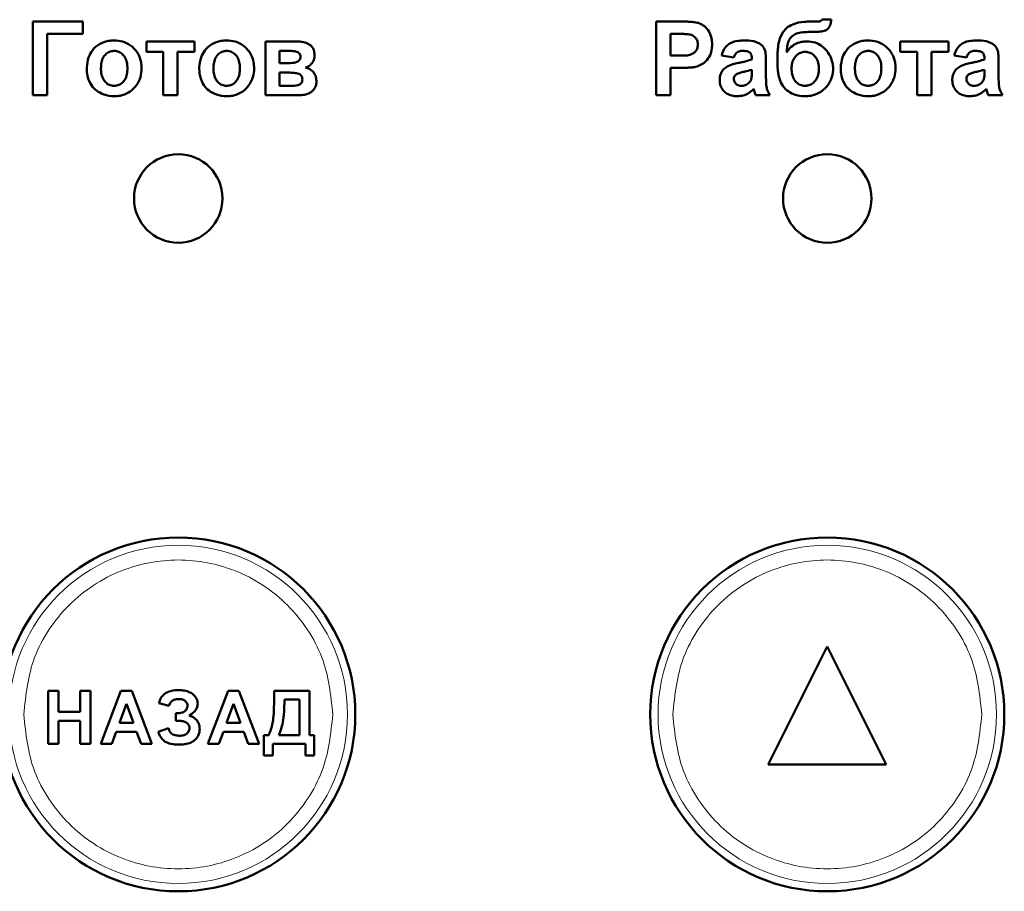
# Model space of a CAD drawing. Header units: millimetres. Extents: x 0 to 420, y 0 to 297.
# Tile 9 of 20: x 88 to 104, y 162 to 177. Entities that reach past the tile are written whole.
import ezdxf

# ---------------------------------------------------------------- set-up
doc = ezdxf.new("R2010")
doc.units = ezdxf.units.MM

msp = doc.modelspace()

# ---------------------------------------------------------------- linework, layer by layer
at = {"color": 7, "linetype": 'Continuous', "lineweight": 50}
for p, q in [((101.485, 177.08), (101.325, 177.08)), ((87.954, 177.048), (87.954, 175.798)), ((88.803, 177.048), (87.954, 177.048)), ((88.803, 176.839), (88.803, 177.048)), ((98.52, 177.048), (98.52, 175.798)), ((98.92, 177.048), (98.52, 177.048)), ((101.255, 177.048), (101.129, 177.048)), ((88.194, 175.798), (88.194, 176.839)), ((88.194, 176.839), (88.803, 176.839)), ((98.761, 176.839), (98.888, 176.839)), ((98.761, 176.471), (98.761, 176.839)), ((101.096, 176.871), (101.127, 176.871)), ((89.877, 176.711), (89.877, 176.535)), ((90.694, 176.711), (89.877, 176.711)), ((90.694, 176.535), (90.694, 176.711)), ((91.896, 176.711), (91.896, 175.798)), ((92.413, 176.711), (91.896, 176.711)), ((103.472, 176.711), (102.655, 176.711)), ((102.655, 176.711), (102.655, 176.535)), ((103.472, 176.535), (103.472, 176.711)), ((89.877, 176.535), (90.165, 176.535)), ((90.165, 176.535), (90.165, 175.798)), ((90.406, 176.535), (90.694, 176.535)), ((90.406, 175.798), (90.406, 176.535)), ((92.136, 176.343), (92.136, 176.551)), ((92.136, 176.551), (92.285, 176.551)), ((98.905, 176.471), (98.761, 176.471)), ((99.626, 176.471), (99.834, 176.439)), ((100.139, 176.429), (100.139, 176.407)), ((102.655, 176.535), (102.943, 176.535)), ((102.943, 176.535), (102.943, 175.798)), ((103.184, 175.798), (103.184, 176.535)), ((103.184, 176.535), (103.472, 176.535)), ((103.568, 176.471), (103.777, 176.439)), ((104.081, 176.429), (104.081, 176.407)), ((92.285, 176.343), (92.136, 176.343)), ((98.761, 175.798), (98.761, 176.262)), ((98.761, 176.262), (98.925, 176.262)), ((100.139, 176.23), (100.139, 176.185)), ((100.379, 176.096), (100.379, 176.377)), ((104.081, 176.23), (104.081, 176.185)), ((104.322, 176.096), (104.322, 176.377)), ((92.136, 176.182), (92.259, 176.182)), ((92.136, 175.958), (92.136, 176.182)), ((92.325, 175.958), (92.136, 175.958)), ((87.954, 175.798), (88.194, 175.798)), ((90.165, 175.798), (90.406, 175.798)), ((91.896, 175.798), (92.459, 175.798)), ((98.52, 175.798), (98.761, 175.798)), ((100.203, 175.798), (100.443, 175.798)), ((102.943, 175.798), (103.184, 175.798)), ((104.145, 175.798), (104.386, 175.798)), ((101.418, 166.448), (100.418, 164.448)), ((102.418, 164.448), (101.418, 166.448)), ((88.215, 165.698), (88.388, 165.698)), ((88.215, 164.798), (88.215, 165.698)), ((88.388, 165.698), (88.388, 165.34)), ((88.758, 165.34), (88.758, 165.698)), ((88.758, 165.698), (88.931, 165.698)), ((88.931, 165.698), (88.931, 164.798)), ((89.106, 164.798), (89.446, 165.698)), ((89.446, 165.698), (89.63, 165.698)), ((89.63, 165.698), (89.971, 164.798)), ((90.922, 164.798), (91.262, 165.698)), ((91.262, 165.698), (91.446, 165.698)), ((91.446, 165.698), (91.788, 164.798)), ((92.044, 165.602), (92.044, 165.698)), ((92.044, 165.698), (92.644, 165.698)), ((92.471, 165.548), (92.217, 165.548)), ((92.471, 164.948), (92.471, 165.548)), ((92.644, 165.698), (92.644, 164.948)), ((89.539, 165.478), (89.421, 165.155)), ((89.657, 165.155), (89.539, 165.478)), ((90.262, 165.444), (90.089, 165.49)), ((91.355, 165.478), (91.237, 165.155)), ((91.473, 165.155), (91.355, 165.478)), ((88.388, 165.34), (88.758, 165.34)), ((90.378, 165.19), (90.378, 165.317)), ((90.378, 165.317), (90.399, 165.317)), ((88.388, 165.19), (88.388, 164.798)), ((88.758, 165.19), (88.388, 165.19)), ((88.758, 164.798), (88.758, 165.19)), ((89.421, 165.155), (89.657, 165.155)), ((90.078, 165.005), (90.251, 165.063)), ((90.421, 165.19), (90.378, 165.19)), ((91.237, 165.155), (91.473, 165.155)), ((89.367, 165.005), (89.291, 164.798)), ((89.712, 165.005), (89.367, 165.005)), ((89.788, 164.798), (89.712, 165.005)), ((91.183, 165.005), (91.107, 164.798)), ((91.528, 165.005), (91.183, 165.005)), ((91.604, 164.798), (91.528, 165.005)), ((91.871, 164.602), (91.871, 164.948)), ((91.871, 164.948), (91.951, 164.948)), ((92.124, 164.948), (92.471, 164.948)), ((92.644, 164.948), (92.724, 164.948)), ((92.724, 164.948), (92.724, 164.602)), ((88.388, 164.798), (88.215, 164.798)), ((88.931, 164.798), (88.758, 164.798)), ((89.291, 164.798), (89.106, 164.798)), ((89.971, 164.798), (89.788, 164.798)), ((91.107, 164.798), (90.922, 164.798)), ((91.788, 164.798), (91.604, 164.798)), ((92.574, 164.798), (92.021, 164.798)), ((92.021, 164.798), (92.021, 164.602)), ((92.574, 164.602), (92.574, 164.798)), ((92.021, 164.602), (91.871, 164.602)), ((92.724, 164.602), (92.574, 164.602)), ((100.418, 164.448), (102.418, 164.448))]:
    msp.add_line(p, q, dxfattribs=at)
for centre, radius in [((90.418, 174.048), 0.75), ((101.418, 174.048), 0.75), ((90.418, 165.298), 3), ((101.418, 165.298), 3)]:
    msp.add_circle(centre, radius, dxfattribs=at)
at = {"color": 9, "linetype": 'Continuous', "lineweight": 18}
for centre in [(90.418, 165.298), (101.418, 165.298)]:
    msp.add_circle(centre, 2.868, dxfattribs=at)
at = {"color": 7, "linetype": 'Continuous', "lineweight": 50}
for points, knots in [([(101.175, 176.871), (101.209, 176.871), (101.272, 176.872), (101.351, 176.885), (101.411, 176.906), (101.449, 176.948), (101.476, 177.007), (101.482, 177.054), (101.485, 177.08)], [0, 0, 0, 0, 0.232346, 0.439821, 0.553715, 0.669896, 0.820988, 1, 1, 1, 1]), ([(101.325, 177.08), (101.32, 177.073), (101.311, 177.06), (101.285, 177.049), (101.266, 177.048), (101.255, 177.048)], [0, 0, 0, 0, 0.291708, 0.588179, 1, 1, 1, 1]), ([(99.217, 177.029), (99.184, 177.034), (99.118, 177.045), (99.019, 177.047), (98.953, 177.047), (98.92, 177.048)], [0, 0, 0, 0, 0.33792, 0.66872, 1, 1, 1, 1]), ([(99.466, 176.66), (99.464, 176.693), (99.461, 176.768), (99.421, 176.879), (99.342, 176.969), (99.268, 177.014), (99.225, 177.026), (99.217, 177.029)], [0, 0, 0, 0, 0.209511, 0.469071, 0.720116, 0.946558, 1, 1, 1, 1]), ([(101.129, 177.048), (101.096, 177.047), (100.996, 177.045), (100.854, 177.018), (100.722, 176.943), (100.635, 176.829), (100.58, 176.655), (100.575, 176.517), (100.572, 176.437)], [0, 0, 0, 0, 0.104024, 0.313787, 0.441069, 0.569088, 0.751395, 1, 1, 1, 1]), ([(89.331, 176.727), (89.298, 176.726), (89.211, 176.721), (89.077, 176.672), (88.962, 176.57), (88.885, 176.43), (88.874, 176.326), (88.867, 176.267)], [0, 0, 0, 0, 0.137718, 0.355391, 0.573064, 0.757844, 1, 1, 1, 1]), ([(89.797, 176.257), (89.795, 176.29), (89.791, 176.375), (89.744, 176.505), (89.645, 176.626), (89.514, 176.705), (89.403, 176.726), (89.343, 176.727), (89.331, 176.727)], [0, 0, 0, 0, 0.135663, 0.343038, 0.548582, 0.75807, 0.951088, 1, 1, 1, 1]), ([(91.238, 176.727), (91.205, 176.726), (91.118, 176.721), (90.984, 176.672), (90.869, 176.57), (90.792, 176.43), (90.781, 176.326), (90.774, 176.267)], [0, 0, 0, 0, 0.137718, 0.355391, 0.573064, 0.757844, 1, 1, 1, 1]), ([(91.704, 176.257), (91.702, 176.29), (91.698, 176.375), (91.651, 176.505), (91.552, 176.626), (91.421, 176.705), (91.31, 176.726), (91.25, 176.727), (91.238, 176.727)], [0, 0, 0, 0, 0.135663, 0.343038, 0.548582, 0.75807, 0.951088, 1, 1, 1, 1]), ([(98.888, 176.839), (98.905, 176.839), (98.938, 176.839), (99.001, 176.838), (99.048, 176.834), (99.078, 176.831)], [0, 0, 0, 0, 0.263002, 0.52604, 1, 1, 1, 1]), ([(99.078, 176.831), (99.1, 176.824), (99.146, 176.812), (99.197, 176.764), (99.223, 176.708), (99.225, 176.672), (99.225, 176.656)], [0, 0, 0, 0, 0.28064, 0.564382, 0.806921, 1, 1, 1, 1]), ([(100.008, 176.727), (99.975, 176.726), (99.894, 176.724), (99.781, 176.695), (99.69, 176.617), (99.647, 176.54), (99.631, 176.487), (99.626, 176.471)], [0, 0, 0, 0, 0.199112, 0.484676, 0.670105, 0.89787, 1, 1, 1, 1]), ([(100.379, 176.377), (100.378, 176.41), (100.377, 176.477), (100.365, 176.568), (100.318, 176.641), (100.252, 176.688), (100.146, 176.724), (100.062, 176.726), (100.008, 176.727)], [0, 0, 0, 0, 0.166246, 0.33334, 0.447204, 0.586985, 0.732154, 1, 1, 1, 1]), ([(100.732, 176.525), (100.733, 176.559), (100.736, 176.626), (100.756, 176.718), (100.806, 176.791), (100.877, 176.844), (100.979, 176.868), (101.054, 176.87), (101.096, 176.871)], [0, 0, 0, 0, 0.170833, 0.342689, 0.477544, 0.612291, 0.788474, 1, 1, 1, 1]), ([(101.127, 176.871), (101.131, 176.871), (101.139, 176.871), (101.155, 176.871), (101.167, 176.871), (101.175, 176.871)], [0, 0, 0, 0, 0.250004, 0.500009, 1, 1, 1, 1]), ([(102.109, 176.727), (102.076, 176.726), (101.99, 176.721), (101.856, 176.672), (101.74, 176.57), (101.663, 176.43), (101.652, 176.326), (101.645, 176.267)], [0, 0, 0, 0, 0.1377182, 0.3553914, 0.5730641, 0.7578444, 1, 1, 1, 1]), ([(102.575, 176.257), (102.573, 176.29), (102.569, 176.375), (102.522, 176.505), (102.423, 176.626), (102.292, 176.705), (102.181, 176.726), (102.121, 176.727), (102.109, 176.727)], [0, 0, 0, 0, 0.135663, 0.343038, 0.548582, 0.75807, 0.951088, 1, 1, 1, 1]), ([(103.95, 176.727), (103.917, 176.726), (103.836, 176.724), (103.724, 176.695), (103.633, 176.617), (103.589, 176.54), (103.573, 176.487), (103.568, 176.471)], [0, 0, 0, 0, 0.199112, 0.484676, 0.670105, 0.89787, 1, 1, 1, 1]), ([(104.322, 176.377), (104.321, 176.41), (104.319, 176.477), (104.308, 176.568), (104.261, 176.641), (104.194, 176.688), (104.088, 176.724), (104.005, 176.726), (103.95, 176.727)], [0, 0, 0, 0, 0.166246, 0.33334, 0.447204, 0.586985, 0.732154, 1, 1, 1, 1]), ([(92.729, 176.475), (92.727, 176.51), (92.722, 176.565), (92.68, 176.631), (92.62, 176.676), (92.529, 176.707), (92.455, 176.71), (92.413, 176.711)], [0, 0, 0, 0, 0.2256636, 0.3665593, 0.5074882, 0.7173232, 1, 1, 1, 1]), ([(99.225, 176.656), (99.223, 176.632), (99.219, 176.59), (99.186, 176.538), (99.142, 176.502), (99.048, 176.468), (98.967, 176.469), (98.905, 176.471)], [0, 0, 0, 0, 0.167225, 0.297556, 0.427975, 0.564411, 1, 1, 1, 1]), ([(99.187, 176.28), (99.219, 176.291), (99.283, 176.312), (99.371, 176.379), (99.437, 176.475), (99.464, 176.576), (99.465, 176.638), (99.466, 176.66)], [0, 0, 0, 0, 0.197698, 0.395619, 0.635391, 0.870206, 1, 1, 1, 1]), ([(101.079, 176.711), (101.045, 176.71), (100.969, 176.706), (100.855, 176.664), (100.775, 176.593), (100.742, 176.542), (100.732, 176.525)], [0, 0, 0, 0, 0.242715, 0.554839, 0.860812, 1, 1, 1, 1]), ([(101.517, 176.248), (101.515, 176.282), (101.51, 176.365), (101.458, 176.493), (101.364, 176.607), (101.245, 176.687), (101.145, 176.709), (101.089, 176.711), (101.079, 176.711)], [0, 0, 0, 0, 0.1423, 0.354009, 0.573292, 0.764241, 0.955763, 1, 1, 1, 1]), ([(89.108, 176.254), (89.109, 176.288), (89.112, 176.355), (89.144, 176.445), (89.202, 176.509), (89.266, 176.546), (89.312, 176.549), (89.332, 176.551)], [0, 0, 0, 0, 0.241133, 0.484628, 0.668592, 0.85335, 1, 1, 1, 1]), ([(89.332, 176.551), (89.36, 176.548), (89.416, 176.542), (89.481, 176.492), (89.53, 176.422), (89.553, 176.341), (89.555, 176.282), (89.556, 176.256)], [0, 0, 0, 0, 0.1997136, 0.401263, 0.571167, 0.8134213, 1, 1, 1, 1]), ([(91.015, 176.254), (91.016, 176.288), (91.019, 176.355), (91.051, 176.445), (91.109, 176.509), (91.173, 176.546), (91.219, 176.549), (91.239, 176.551)], [0, 0, 0, 0, 0.241133, 0.484628, 0.668592, 0.85335, 1, 1, 1, 1]), ([(91.239, 176.551), (91.267, 176.548), (91.323, 176.542), (91.388, 176.492), (91.437, 176.422), (91.46, 176.341), (91.462, 176.282), (91.463, 176.256)], [0, 0, 0, 0, 0.199714, 0.401263, 0.571167, 0.813421, 1, 1, 1, 1]), ([(92.285, 176.551), (92.319, 176.55), (92.366, 176.549), (92.424, 176.538), (92.456, 176.523), (92.477, 176.502), (92.488, 176.478), (92.488, 176.461), (92.489, 176.452)], [0, 0, 0, 0, 0.39324, 0.559078, 0.696821, 0.797454, 0.898342, 1, 1, 1, 1]), ([(92.489, 176.452), (92.488, 176.44), (92.486, 176.418), (92.47, 176.39), (92.444, 176.368), (92.382, 176.345), (92.326, 176.344), (92.285, 176.343)], [0, 0, 0, 0, 0.14005, 0.249383, 0.358655, 0.529628, 1, 1, 1, 1]), ([(92.576, 176.268), (92.604, 176.28), (92.654, 176.302), (92.705, 176.365), (92.727, 176.425), (92.729, 176.462), (92.729, 176.475)], [0, 0, 0, 0, 0.322025, 0.590196, 0.859352, 1, 1, 1, 1]), ([(99.834, 176.439), (99.842, 176.458), (99.854, 176.49), (99.885, 176.526), (99.929, 176.548), (99.963, 176.55), (99.984, 176.551)], [0, 0, 0, 0, 0.305481, 0.497369, 0.690436, 1, 1, 1, 1]), ([(100.139, 176.407), (100.107, 176.396), (100.055, 176.377), (99.979, 176.36), (99.935, 176.351), (99.914, 176.347)], [0, 0, 0, 0, 0.429681, 0.71467, 1, 1, 1, 1]), ([(99.984, 176.551), (100.019, 176.55), (100.062, 176.55), (100.108, 176.524), (100.127, 176.499), (100.138, 176.467), (100.138, 176.442), (100.139, 176.429)], [0, 0, 0, 0, 0.440912, 0.55994, 0.679608, 0.835696, 1, 1, 1, 1]), ([(100.572, 176.437), (100.572, 176.404), (100.573, 176.296), (100.583, 176.142), (100.638, 175.981), (100.73, 175.877), (100.85, 175.808), (100.956, 175.783), (101.021, 175.782), (101.037, 175.782)], [0, 0, 0, 0, 0.108438, 0.349197, 0.500393, 0.652655, 0.789788, 0.946106, 1, 1, 1, 1]), ([(100.812, 176.247), (100.814, 176.281), (100.817, 176.348), (100.859, 176.441), (100.924, 176.503), (100.989, 176.531), (101.028, 176.534), (101.043, 176.535)], [0, 0, 0, 0, 0.2446409, 0.4916566, 0.7209487, 0.8855354, 1, 1, 1, 1]), ([(101.043, 176.535), (101.071, 176.532), (101.127, 176.526), (101.199, 176.474), (101.254, 176.397), (101.275, 176.315), (101.276, 176.262), (101.277, 176.246)], [0, 0, 0, 0, 0.199338, 0.400664, 0.61964, 0.881803, 1, 1, 1, 1]), ([(101.886, 176.254), (101.887, 176.288), (101.89, 176.355), (101.922, 176.445), (101.98, 176.509), (102.044, 176.546), (102.09, 176.549), (102.111, 176.551)], [0, 0, 0, 0, 0.241133, 0.484628, 0.668592, 0.85335, 1, 1, 1, 1]), ([(102.111, 176.551), (102.138, 176.548), (102.194, 176.542), (102.26, 176.492), (102.308, 176.422), (102.331, 176.341), (102.333, 176.282), (102.334, 176.256)], [0, 0, 0, 0, 0.1997136, 0.401263, 0.571167, 0.8134213, 1, 1, 1, 1]), ([(103.777, 176.439), (103.784, 176.458), (103.796, 176.49), (103.828, 176.526), (103.871, 176.548), (103.905, 176.55), (103.926, 176.551)], [0, 0, 0, 0, 0.305481, 0.497369, 0.690436, 1, 1, 1, 1]), ([(104.081, 176.407), (104.05, 176.396), (103.997, 176.377), (103.921, 176.36), (103.878, 176.351), (103.856, 176.347)], [0, 0, 0, 0, 0.429681, 0.71467, 1, 1, 1, 1]), ([(103.926, 176.551), (103.961, 176.55), (104.005, 176.55), (104.051, 176.524), (104.069, 176.499), (104.08, 176.467), (104.081, 176.442), (104.081, 176.429)], [0, 0, 0, 0, 0.440912, 0.55994, 0.679608, 0.835696, 1, 1, 1, 1]), ([(88.867, 176.267), (88.868, 176.234), (88.872, 176.141), (88.912, 176.007), (89.004, 175.891), (89.128, 175.815), (89.244, 175.784), (89.317, 175.782), (89.333, 175.782)], [0, 0, 0, 0, 0.132278, 0.369199, 0.538292, 0.707501, 0.939211, 1, 1, 1, 1]), ([(89.332, 175.958), (89.305, 175.961), (89.249, 175.967), (89.184, 176.016), (89.133, 176.086), (89.11, 176.169), (89.108, 176.229), (89.108, 176.254)], [0, 0, 0, 0, 0.1976124, 0.3972447, 0.5666137, 0.8160317, 1, 1, 1, 1]), ([(89.556, 176.256), (89.555, 176.223), (89.552, 176.155), (89.52, 176.066), (89.464, 176.001), (89.4, 175.963), (89.353, 175.96), (89.332, 175.958)], [0, 0, 0, 0, 0.240516, 0.483531, 0.66681, 0.850952, 1, 1, 1, 1]), ([(89.333, 175.782), (89.366, 175.783), (89.449, 175.788), (89.577, 175.836), (89.693, 175.936), (89.772, 176.067), (89.795, 176.181), (89.796, 176.244), (89.797, 176.257)], [0, 0, 0, 0, 0.135378, 0.336455, 0.538943, 0.745329, 0.947179, 1, 1, 1, 1]), ([(90.774, 176.267), (90.775, 176.234), (90.779, 176.141), (90.819, 176.007), (90.911, 175.891), (91.035, 175.815), (91.151, 175.784), (91.224, 175.782), (91.24, 175.782)], [0, 0, 0, 0, 0.132278, 0.369199, 0.538292, 0.707501, 0.939211, 1, 1, 1, 1]), ([(91.239, 175.958), (91.212, 175.961), (91.156, 175.967), (91.091, 176.016), (91.041, 176.086), (91.017, 176.169), (91.015, 176.229), (91.015, 176.254)], [0, 0, 0, 0, 0.197612, 0.397245, 0.566614, 0.816032, 1, 1, 1, 1]), ([(91.463, 176.256), (91.462, 176.223), (91.459, 176.155), (91.427, 176.066), (91.371, 176.001), (91.307, 175.963), (91.26, 175.96), (91.239, 175.958)], [0, 0, 0, 0, 0.240516, 0.483531, 0.66681, 0.850952, 1, 1, 1, 1]), ([(91.24, 175.782), (91.273, 175.783), (91.356, 175.788), (91.484, 175.836), (91.6, 175.936), (91.679, 176.067), (91.702, 176.181), (91.703, 176.244), (91.704, 176.257)], [0, 0, 0, 0, 0.135378, 0.3364549, 0.5389429, 0.7453294, 0.9471787, 1, 1, 1, 1]), ([(92.761, 176.04), (92.757, 176.073), (92.75, 176.13), (92.704, 176.202), (92.644, 176.248), (92.598, 176.262), (92.576, 176.268)], [0, 0, 0, 0, 0.305046, 0.544674, 0.785478, 1, 1, 1, 1]), ([(98.925, 176.262), (98.959, 176.263), (99.019, 176.264), (99.107, 176.268), (99.16, 176.276), (99.187, 176.28)], [0, 0, 0, 0, 0.380489, 0.689463, 1, 1, 1, 1]), ([(99.914, 176.347), (99.881, 176.339), (99.81, 176.324), (99.715, 176.289), (99.645, 176.226), (99.606, 176.153), (99.595, 176.093), (99.594, 176.06), (99.594, 176.055)], [0, 0, 0, 0, 0.209674, 0.45611, 0.62433, 0.792297, 0.968452, 1, 1, 1, 1]), ([(99.878, 176.156), (99.898, 176.165), (99.94, 176.183), (100.029, 176.2), (100.096, 176.219), (100.139, 176.23)], [0, 0, 0, 0, 0.234051, 0.508172, 1, 1, 1, 1]), ([(101.041, 175.958), (101.013, 175.961), (100.958, 175.967), (100.892, 176.015), (100.844, 176.08), (100.816, 176.159), (100.813, 176.217), (100.812, 176.247)], [0, 0, 0, 0, 0.199565, 0.400322, 0.576132, 0.780174, 1, 1, 1, 1]), ([(101.037, 175.782), (101.071, 175.783), (101.158, 175.787), (101.291, 175.834), (101.41, 175.936), (101.494, 176.069), (101.516, 176.18), (101.517, 176.24), (101.517, 176.248)], [0, 0, 0, 0, 0.1343778, 0.3494962, 0.553521, 0.7581713, 0.9671766, 1, 1, 1, 1]), ([(101.277, 176.246), (101.275, 176.212), (101.271, 176.145), (101.23, 176.057), (101.172, 175.996), (101.108, 175.963), (101.063, 175.96), (101.041, 175.958)], [0, 0, 0, 0, 0.242101, 0.486689, 0.67857, 0.840063, 1, 1, 1, 1]), ([(101.645, 176.267), (101.646, 176.234), (101.65, 176.141), (101.69, 176.007), (101.782, 175.891), (101.907, 175.815), (102.022, 175.784), (102.095, 175.782), (102.111, 175.782)], [0, 0, 0, 0, 0.132278, 0.369199, 0.538292, 0.707501, 0.939211, 1, 1, 1, 1]), ([(102.111, 175.958), (102.083, 175.961), (102.027, 175.967), (101.962, 176.016), (101.912, 176.086), (101.889, 176.169), (101.887, 176.229), (101.886, 176.254)], [0, 0, 0, 0, 0.197612, 0.397245, 0.566614, 0.816032, 1, 1, 1, 1]), ([(102.111, 175.782), (102.144, 175.783), (102.227, 175.788), (102.355, 175.836), (102.471, 175.936), (102.55, 176.067), (102.573, 176.181), (102.575, 176.244), (102.575, 176.257)], [0, 0, 0, 0, 0.135378, 0.336455, 0.538943, 0.745329, 0.947179, 1, 1, 1, 1]), ([(102.334, 176.256), (102.333, 176.223), (102.33, 176.155), (102.298, 176.066), (102.242, 176.001), (102.178, 175.963), (102.131, 175.96), (102.111, 175.958)], [0, 0, 0, 0, 0.2405158, 0.4835313, 0.6668104, 0.8509523, 1, 1, 1, 1]), ([(103.856, 176.347), (103.823, 176.339), (103.753, 176.324), (103.658, 176.289), (103.587, 176.226), (103.548, 176.153), (103.537, 176.093), (103.536, 176.06), (103.536, 176.055)], [0, 0, 0, 0, 0.209674, 0.45611, 0.62433, 0.792297, 0.968452, 1, 1, 1, 1]), ([(103.821, 176.156), (103.84, 176.165), (103.882, 176.183), (103.972, 176.2), (104.038, 176.219), (104.081, 176.23)], [0, 0, 0, 0, 0.234051, 0.508172, 1, 1, 1, 1]), ([(92.259, 176.182), (92.292, 176.182), (92.355, 176.181), (92.429, 176.173), (92.478, 176.155), (92.504, 176.133), (92.519, 176.102), (92.52, 176.08), (92.521, 176.068)], [0, 0, 0, 0, 0.311207, 0.583911, 0.68923, 0.795843, 0.891598, 1, 1, 1, 1]), ([(92.521, 176.068), (92.52, 176.055), (92.519, 176.033), (92.504, 176.004), (92.48, 175.982), (92.419, 175.96), (92.365, 175.959), (92.325, 175.958)], [0, 0, 0, 0, 0.153404, 0.26067, 0.367826, 0.534662, 1, 1, 1, 1]), ([(99.594, 176.055), (99.597, 176.021), (99.602, 175.958), (99.65, 175.878), (99.717, 175.82), (99.801, 175.787), (99.862, 175.783), (99.893, 175.782)], [0, 0, 0, 0, 0.222319, 0.411804, 0.601009, 0.795937, 1, 1, 1, 1]), ([(99.834, 176.076), (99.836, 176.087), (99.838, 176.111), (99.857, 176.138), (99.872, 176.151), (99.878, 176.156)], [0, 0, 0, 0, 0.370992, 0.746266, 1, 1, 1, 1]), ([(99.96, 175.958), (99.943, 175.959), (99.912, 175.962), (99.874, 175.986), (99.849, 176.015), (99.836, 176.047), (99.835, 176.067), (99.834, 176.076)], [0, 0, 0, 0, 0.263878, 0.473917, 0.683179, 0.866416, 1, 1, 1, 1]), ([(100.13, 176.074), (100.127, 176.066), (100.122, 176.051), (100.105, 176.024), (100.088, 176.009), (100.076, 175.999)], [0, 0, 0, 0, 0.266084, 0.514485, 1, 1, 1, 1]), ([(100.139, 176.185), (100.139, 176.168), (100.138, 176.142), (100.136, 176.104), (100.132, 176.084), (100.13, 176.074)], [0, 0, 0, 0, 0.447478, 0.722712, 1, 1, 1, 1]), ([(100.443, 175.798), (100.428, 175.827), (100.399, 175.882), (100.38, 175.984), (100.38, 176.054), (100.379, 176.096)], [0, 0, 0, 0, 0.323762, 0.59123, 1, 1, 1, 1]), ([(103.536, 176.055), (103.539, 176.021), (103.545, 175.958), (103.593, 175.878), (103.659, 175.82), (103.744, 175.787), (103.804, 175.783), (103.835, 175.782)], [0, 0, 0, 0, 0.222319, 0.411804, 0.601009, 0.795937, 1, 1, 1, 1]), ([(103.777, 176.076), (103.778, 176.087), (103.78, 176.111), (103.799, 176.138), (103.814, 176.151), (103.821, 176.156)], [0, 0, 0, 0, 0.370992, 0.746266, 1, 1, 1, 1]), ([(103.902, 175.958), (103.885, 175.959), (103.855, 175.962), (103.817, 175.986), (103.791, 176.015), (103.778, 176.047), (103.777, 176.067), (103.777, 176.076)], [0, 0, 0, 0, 0.263878, 0.473917, 0.683179, 0.866416, 1, 1, 1, 1]), ([(104.072, 176.074), (104.07, 176.066), (104.064, 176.051), (104.047, 176.024), (104.03, 176.009), (104.019, 175.999)], [0, 0, 0, 0, 0.266084, 0.514485, 1, 1, 1, 1]), ([(104.081, 176.185), (104.081, 176.168), (104.081, 176.142), (104.079, 176.104), (104.074, 176.084), (104.072, 176.074)], [0, 0, 0, 0, 0.4474782, 0.7227117, 1, 1, 1, 1]), ([(104.386, 175.798), (104.37, 175.827), (104.342, 175.882), (104.322, 175.984), (104.322, 176.054), (104.322, 176.096)], [0, 0, 0, 0, 0.323762, 0.59123, 1, 1, 1, 1]), ([(92.459, 175.798), (92.492, 175.799), (92.559, 175.802), (92.649, 175.833), (92.715, 175.889), (92.752, 175.956), (92.761, 176.009), (92.761, 176.036), (92.761, 176.04)], [0, 0, 0, 0, 0.229637, 0.461568, 0.636531, 0.811819, 0.973329, 1, 1, 1, 1]), ([(99.893, 175.782), (99.927, 175.784), (99.994, 175.789), (100.091, 175.833), (100.144, 175.88), (100.172, 175.905)], [0, 0, 0, 0, 0.321929, 0.645532, 1, 1, 1, 1]), ([(100.076, 175.999), (100.065, 175.991), (100.044, 175.977), (100.004, 175.962), (99.976, 175.959), (99.96, 175.958)], [0, 0, 0, 0, 0.335472, 0.604358, 1, 1, 1, 1]), ([(100.172, 175.905), (100.173, 175.902), (100.174, 175.897), (100.177, 175.887), (100.179, 175.879), (100.18, 175.874)], [0, 0, 0, 0, 0.250122, 0.500258, 1, 1, 1, 1]), ([(103.835, 175.782), (103.869, 175.784), (103.936, 175.789), (104.033, 175.833), (104.086, 175.88), (104.114, 175.905)], [0, 0, 0, 0, 0.321929, 0.645532, 1, 1, 1, 1]), ([(104.019, 175.999), (104.007, 175.991), (103.986, 175.977), (103.946, 175.962), (103.919, 175.959), (103.902, 175.958)], [0, 0, 0, 0, 0.335472, 0.604358, 1, 1, 1, 1]), ([(104.114, 175.905), (104.115, 175.902), (104.116, 175.897), (104.119, 175.887), (104.121, 175.879), (104.123, 175.874)], [0, 0, 0, 0, 0.250122, 0.500258, 1, 1, 1, 1]), ([(100.18, 175.874), (100.182, 175.866), (100.187, 175.849), (100.194, 175.824), (100.2, 175.806), (100.203, 175.798)], [0, 0, 0, 0, 0.312676, 0.656202, 1, 1, 1, 1]), ([(104.123, 175.874), (104.125, 175.866), (104.129, 175.849), (104.137, 175.824), (104.142, 175.806), (104.145, 175.798)], [0, 0, 0, 0, 0.312676, 0.656202, 1, 1, 1, 1]), ([(90.089, 165.49), (90.1, 165.522), (90.121, 165.581), (90.184, 165.648), (90.276, 165.696), (90.359, 165.708), (90.413, 165.709), (90.42, 165.709)], [0, 0, 0, 0, 0.2338446, 0.4295843, 0.6250346, 0.9450332, 1, 1, 1, 1]), ([(90.42, 165.709), (90.454, 165.708), (90.521, 165.706), (90.614, 165.679), (90.687, 165.627), (90.738, 165.56), (90.744, 165.507), (90.747, 165.482)], [0, 0, 0, 0, 0.226589, 0.454571, 0.643517, 0.833011, 1, 1, 1, 1]), ([(90.422, 165.559), (90.399, 165.558), (90.361, 165.555), (90.313, 165.528), (90.28, 165.492), (90.268, 165.46), (90.262, 165.444)], [0, 0, 0, 0, 0.317185, 0.535529, 0.753956, 1, 1, 1, 1]), ([(90.574, 165.448), (90.573, 165.46), (90.57, 165.484), (90.55, 165.514), (90.523, 165.538), (90.48, 165.556), (90.444, 165.558), (90.422, 165.559)], [0, 0, 0, 0, 0.169628, 0.343339, 0.49822, 0.682602, 1, 1, 1, 1]), ([(91.951, 164.948), (91.965, 164.978), (92.02, 165.107), (92.04, 165.333), (92.043, 165.521), (92.044, 165.602)], [0, 0, 0, 0, 0.150506, 0.631696, 1, 1, 1, 1]), ([(92.217, 165.548), (92.217, 165.514), (92.216, 165.414), (92.205, 165.263), (92.181, 165.094), (92.143, 164.997), (92.124, 164.948)], [0, 0, 0, 0, 0.16363, 0.4911276, 0.7428568, 1, 1, 1, 1]), ([(90.399, 165.317), (90.428, 165.318), (90.472, 165.321), (90.526, 165.347), (90.557, 165.379), (90.572, 165.416), (90.573, 165.439), (90.574, 165.448)], [0, 0, 0, 0, 0.348695, 0.533176, 0.718858, 0.88644, 1, 1, 1, 1]), ([(90.747, 165.482), (90.744, 165.456), (90.738, 165.403), (90.684, 165.33), (90.631, 165.298), (90.601, 165.28)], [0, 0, 0, 0, 0.298422, 0.599296, 1, 1, 1, 1]), ([(90.601, 165.28), (90.632, 165.267), (90.686, 165.245), (90.746, 165.187), (90.777, 165.121), (90.78, 165.075), (90.781, 165.053)], [0, 0, 0, 0, 0.322918, 0.55546, 0.789208, 1, 1, 1, 1]), ([(90.251, 165.063), (90.259, 165.041), (90.273, 165.006), (90.307, 164.966), (90.361, 164.941), (90.405, 164.938), (90.434, 164.936)], [0, 0, 0, 0, 0.28967, 0.46237, 0.636069, 1, 1, 1, 1]), ([(90.608, 165.063), (90.607, 165.076), (90.605, 165.104), (90.583, 165.138), (90.548, 165.167), (90.493, 165.187), (90.448, 165.189), (90.421, 165.19)], [0, 0, 0, 0, 0.158876, 0.319359, 0.464118, 0.684157, 1, 1, 1, 1]), ([(90.781, 165.053), (90.778, 165.019), (90.773, 164.958), (90.724, 164.883), (90.653, 164.826), (90.551, 164.791), (90.472, 164.788), (90.429, 164.786)], [0, 0, 0, 0, 0.203349, 0.36274, 0.521651, 0.743401, 1, 1, 1, 1]), ([(90.434, 164.936), (90.462, 164.937), (90.506, 164.939), (90.56, 164.965), (90.589, 164.997), (90.606, 165.031), (90.608, 165.053), (90.608, 165.063)], [0, 0, 0, 0, 0.3448547, 0.5369964, 0.7296787, 0.8780556, 1, 1, 1, 1]), ([(90.429, 164.786), (90.396, 164.787), (90.317, 164.79), (90.21, 164.818), (90.126, 164.893), (90.094, 164.958), (90.08, 164.999), (90.078, 165.005)], [0, 0, 0, 0, 0.222457, 0.526508, 0.709676, 0.957509, 1, 1, 1, 1])]:
    msp.add_open_spline(points, degree=3, knots=knots, dxfattribs=at)
at = {"color": 9, "linetype": 'Continuous', "lineweight": 18}
for points in [[(87.799, 165.298), (87.834, 165.627), (87.888, 166.134), (88.215, 166.744), (88.553, 167.163), (88.972, 167.503), (89.582, 167.819), (90.418, 167.98), (91.254, 167.819), (91.864, 167.503), (92.283, 167.163), (92.621, 166.744), (92.948, 166.134), (93.002, 165.627), (93.037, 165.298)], [(98.799, 165.298), (98.834, 165.627), (98.888, 166.134), (99.215, 166.744), (99.553, 167.163), (99.972, 167.503), (100.582, 167.819), (101.418, 167.98), (102.254, 167.819), (102.864, 167.503), (103.283, 167.163), (103.621, 166.744), (103.948, 166.134), (104.002, 165.627), (104.037, 165.298)], [(93.037, 165.298), (93.002, 164.968), (92.948, 164.462), (92.621, 163.852), (92.283, 163.433), (91.864, 163.093), (91.254, 162.776), (90.418, 162.616), (89.582, 162.776), (88.972, 163.093), (88.553, 163.433), (88.215, 163.852), (87.888, 164.462), (87.834, 164.968), (87.799, 165.298)], [(104.037, 165.298), (104.002, 164.968), (103.948, 164.462), (103.621, 163.852), (103.283, 163.433), (102.864, 163.093), (102.254, 162.776), (101.418, 162.616), (100.582, 162.776), (99.972, 163.093), (99.553, 163.433), (99.215, 163.852), (98.888, 164.462), (98.834, 164.968), (98.799, 165.298)]]:
    msp.add_open_spline(points, degree=3, knots=[0, 0, 0, 0, 0.119728, 0.18418, 0.25, 0.31582, 0.380272, 0.5, 0.619728, 0.68418, 0.75, 0.81582, 0.880272, 1, 1, 1, 1], dxfattribs=at)

doc.saveas('drawing.dxf')
